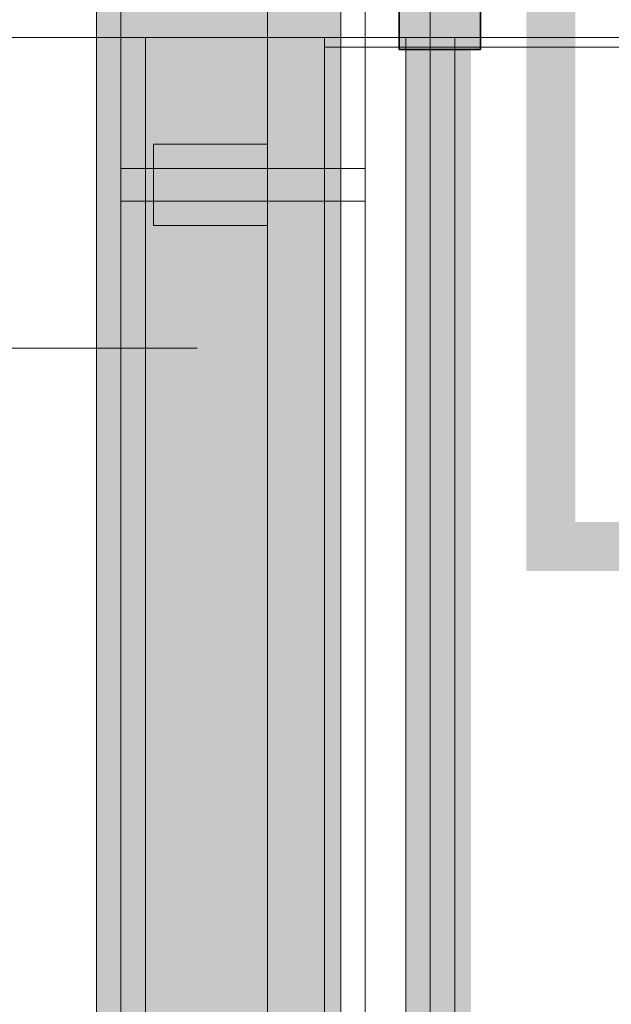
# Model space of a CAD drawing. Extents: x -620 to 300, y 62 to 1112.
# Tile 126 of 235: x 30 to 37, y 361 to 373. Entities that reach past the tile are written whole.
import ezdxf

# ---------------------------------------------------------------- set-up
doc = ezdxf.new("R2010")
doc.units = 0
doc.layers.get('0').update_dxf_attribs({"lineweight": 13})
for name, color, linetype, lineweight, true_color in [('00_E_ST_Handlaufleuchte_Kabel', 3, 'Continuous', 18, 0x00ff00), ('00_E_ST_Handlaufleuchte_Leerrohre_Terrasse', 6, 'Continuous', 25, 0xff00ff), ('00_E_ST_Handlaufleuchte_Übergabepunkte direkt ins Haus', 7, 'Continuous', 35, 0xcc0099), ('00_E_ST_Handlaufleuchte–Handlauf-Position', 7, 'Continuous', 5, 0x0000b2), ('30 -33 Aussenwände- 7 Fassade_ Elemente', 7, 'Continuous', 9, 0x00aacc), ('30 -34 Innenwände- 6 Elemente', 7, 'Continuous', 9, 0xff6633), ('30 -36 Dächer- 3 Dachbeläge', 7, 'Continuous', 15, 0x9999ff), ('30 -36 Dächer- 4 Dachbekleidungen', 7, 'Continuous', 9, 0xccccff), ('60- 61 allgemeine Ausstattung- 4 Terrassen', 9, 'Continuous', 9, 0x808080), ('70 -72 Beschriftung- 1 Beschriftung allgemein', 7, 'Continuous', 9, 0xff6633)]:
    doc.layers.add(name, color=color, linetype=linetype, lineweight=lineweight, true_color=true_color)

# ---------------------------------------------------------------- blocks, each defined once
blk = doc.blocks.new('Referenz-A06CPVE6L0')
at = {"layer": '30 -33 Aussenwände- 7 Fassade_ Elemente', "color": 0, "linetype": 'Continuous', "ltscale": 0.13}
for p, q in [((38.021, 372.513), (-124.179, 372.513)), ((27.481, 372.513), (31.621, 372.513)), ((31.621, 372.513), (31.621, 264.653)), ((31.621, 264.653), (31.621, 372.513))]:
    blk.add_line(p, q, dxfattribs=at)
at = {"layer": '30 -34 Innenwände- 6 Elemente', "color": 0, "linetype": 'Continuous', "ltscale": 0.13}
for p, q in [((33.821, 372.513), (31.621, 372.513)), ((31.621, 372.513), (31.621, 264.653)), ((33.821, 262.453), (33.821, 372.513)), ((35.421, 372.513), (34.821, 372.513)), ((34.821, 372.513), (34.821, 261.453)), ((35.421, 260.853), (35.421, 372.513))]:
    blk.add_line(p, q, dxfattribs=at)
at = {"layer": '30 -36 Dächer- 3 Dachbeläge', "color": 0, "linetype": 'Continuous', "ltscale": 0.15}
for p, q in [((31.021, 376.053), (31.021, 265.253)), ((34.021, 262.253), (34.021, 376.053))]:
    blk.add_line(p, q, dxfattribs=at)
at = {"layer": '30 -36 Dächer- 3 Dachbeläge', "color": 0, "lineweight": 9}
for p, q in [((31.321, 370.903), (31.721, 370.903)), ((31.721, 370.903), (31.721, 370.503)), ((31.721, 370.503), (31.321, 370.503))]:
    blk.add_line(p, q, dxfattribs=at)
at = {"layer": '30 -36 Dächer- 3 Dachbeläge', "color": 0, "lineweight": 0}
for points in [[(31.021, 265.253), (31.021, 376.053), (34.021, 262.253)], [(34.021, 262.253), (31.021, 376.053), (34.021, 376.053)], [(31.721, 370.503), (31.721, 370.903), (31.321, 370.503)], [(31.321, 370.503), (31.721, 370.903), (31.321, 370.903)]]:
    blk.add_solid(points, dxfattribs=at)
at = {"layer": '30 -36 Dächer- 4 Dachbekleidungen', "color": 0, "linetype": 'Continuous', "ltscale": 0.13}
for p, q in [((31.321, 376.053), (31.321, 264.953)), ((33.121, 263.153), (33.121, 376.053)), ((34.321, 376.053), (34.321, 261.953)), ((35.121, 261.153), (35.121, 376.053)), ((33.121, 371.203), (31.721, 371.203)), ((31.721, 371.203), (31.721, 370.903)), ((33.121, 370.903), (31.721, 370.903)), ((31.721, 370.903), (31.721, 370.503)), ((33.121, 370.903), (34.321, 370.903)), ((34.321, 370.903), (34.321, 370.503)), ((31.721, 370.503), (33.121, 370.503)), ((31.721, 370.203), (31.721, 370.503)), ((34.321, 370.503), (33.121, 370.503)), ((33.121, 370.203), (31.721, 370.203))]:
    blk.add_line(p, q, dxfattribs=at)
at = {"layer": '60- 61 allgemeine Ausstattung- 4 Terrassen', "color": 0}
for p, q in [((38.621, 372.513), (33.821, 372.513)), ((33.821, 372.513), (33.821, 263.853)), ((33.821, 372.394), (76.595, 372.394))]:
    blk.add_line(p, q, dxfattribs=at)
at = {"layer": '70 -72 Beschriftung- 1 Beschriftung allgemein', "color": 0, "linetype": 'Continuous', "ltscale": 0.13}
blk.add_line((-14.741, 368.7), (32.259, 368.7), dxfattribs=at)
blk = doc.blocks.new('Polygon-A06CPVFIL0')
at = {"linetype": 'ByBlock', "lineweight": -2, "ltscale": 0.13}
blk.add_hatch(color=0, dxfattribs=at).paths.add_polyline_path([(-138.159, 261.453), (34.821, 261.453), (34.821, 372.513), (35.621, 372.513), (35.621, 260.653), (-138.159, 260.653)])
blk = doc.blocks.new('Polylinie-A06CPVKSL0')
at = {"color": 0, "linetype": 'ByBlock', "lineweight": -2, "ltscale": 0.18}
blk.add_solid([(35.323, 261.053), (35.123, 261.253), (35.323, 372.513), (35.123, 372.513)], dxfattribs=at)
blk = doc.blocks.new('Pfeil-A06CPVKUL0')
at = {"linetype": 'ByBlock', "lineweight": -2, "ltscale": 0.35}
blk.add_hatch(color=0, dxfattribs=at).paths.add_polyline_path([(35.738, 372.368), (34.738, 372.368), (34.738, 373.368), (34.238, 373.368), (35.238, 374.368), (36.238, 373.368), (35.738, 373.368)])
at = {"color": 0, "linetype": 'ByBlock', "lineweight": -2, "ltscale": 0.35}
for p, q in [((34.238, 373.368), (35.238, 374.368)), ((35.238, 374.368), (36.238, 373.368)), ((34.738, 373.368), (34.238, 373.368)), ((34.738, 372.368), (34.738, 373.368)), ((36.238, 373.368), (35.738, 373.368)), ((35.738, 373.368), (35.738, 372.368)), ((35.738, 372.368), (34.738, 372.368))]:
    blk.add_line(p, q, dxfattribs=at)
blk = doc.blocks.new('Polylinie-A06CPVL4L0')
at = {"color": 0, "linetype": 'ByBlock', "lineweight": -2, "ltscale": 0.25}
for points in [[(36.902, 374.605), (36.302, 374.176), (35.525, 375.077), (35.33, 374.509)], [(36.902, 366.563), (36.302, 365.963), (36.902, 374.605), (36.302, 374.176)], [(38.404, 366.563), (38.404, 365.963), (36.902, 366.563), (36.302, 365.963)]]:
    blk.add_solid(points, dxfattribs=at)

msp = doc.modelspace()

# ---------------------------------------------------------------- block references
at = {"color": 8, "lineweight": 13, "ltscale": 0.13, "true_color": 0x808080}
msp.add_blockref('Referenz-A06CPVE6L0', (0, 0), dxfattribs=at)
at = {"layer": '00_E_ST_Handlaufleuchte_Kabel', "ltscale": 0.18}
msp.add_blockref('Polylinie-A06CPVKSL0', (0, 0), dxfattribs=at)
at = {"layer": '00_E_ST_Handlaufleuchte_Leerrohre_Terrasse', "color": 6, "ltscale": 0.25, "true_color": 0xff00ff}
msp.add_blockref('Polylinie-A06CPVL4L0', (0, 0), dxfattribs=at)
at = {"layer": '00_E_ST_Handlaufleuchte_Übergabepunkte direkt ins Haus', "ltscale": 0.35}
msp.add_blockref('Pfeil-A06CPVKUL0', (0, 0), dxfattribs=at)
at = {"layer": '00_E_ST_Handlaufleuchte–Handlauf-Position', "ltscale": 0.13}
msp.add_blockref('Polygon-A06CPVFIL0', (0, 0), dxfattribs=at)

doc.saveas('drawing.dxf')
